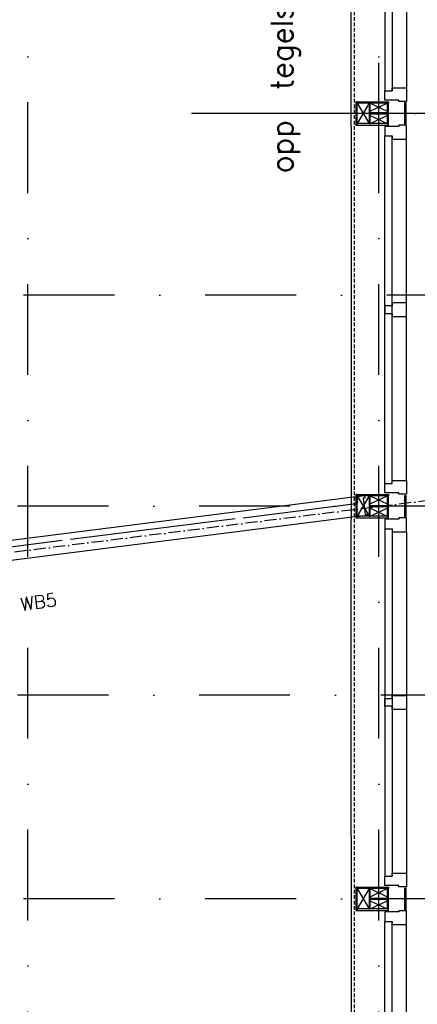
# Model space of a CAD drawing. Extents: x -171140 to 151546, y -8083 to 162438.
# Tile 74 of 96: x 45425 to 48163, y 74222 to 80991. Entities that reach past the tile are written whole.
import ezdxf

# ---------------------------------------------------------------- set-up
doc = ezdxf.new("R2010")
doc.units = 0
doc.header["$LTSCALE"] = 50
doc.header["$MEASUREMENT"] = 0
doc.header["$PDMODE"] = 3
doc.header["$PDSIZE"] = 0.001
for name, pattern in [('DASHDOT', [25, 12.5, -6.25, 0, -6.25]), ('DD1', [2.66667, 1.66667, -0.5, 0, -0.5]), ('HIDDEN', [9.375, 6.25, -3.125]), ('HIDDEN2', [0.1875, 0.125, -0.0625]), ('HIDDENX2', [0.75, 0.5, -0.25]), ('STRAM_0WT$0$DASHDOT', [25, 12.5, -6.25, 0, -6.25])]:
    doc.linetypes.add(name, pattern=pattern)
for name, color, linetype in [('_ARCHIEFKASTEN', 1, 'CONTINUOUS'), ('A--01A1_ACEER', 1, 'CONTINUOUS'), ('A--A28--_F-2--', 7, 'CONTINUOUS'), ('A--L$7A-_STRAMIEN', 1, 'DASHDOT'), ('A--L21--LICHTE_BINNEN', 2, 'CONTINUOUS'), ('A--L21D2_BUITENWAND', 2, 'CONTINUOUS'), ('A--L24AC1_TRAPPEN', 1, 'HIDDEN2'), ('A--L28--', 7, 'CONTINUOUS'), ('A--L28--_F-2--', 7, 'CONTINUOUS'), ('A--L31--', 2, 'CONTINUOUS'), ('A--L32--_F-23-', 2, 'CONTINUOUS'), ('A--T$1A-25_TEKST', 2, 'CONTINUOUS'), ('HELLINGBANEN_TRAP', 1, 'CONTINUOUS'), ('STRAM_0WT$0$A--L$7A-_STRAM', 1, 'STRAM_0WT$0$DASHDOT'), ('STRAMIEN', 1, 'DD1'), ('TEKSTKOZIJNMERK', 2, 'CONTINUOUS'), ('X--LR---_CP', 7, 'CONTINUOUS')]:
    doc.layers.add(name, color=color, linetype=linetype)
doc.styles.add('B-01', font='SIMPLEX.SHX', dxfattribs={"width": 0.8, "height": 4.5})

# ---------------------------------------------------------------- blocks, each defined once
blk = doc.blocks.new('STRAM_0WT')
at = {"layer": 'STRAM_0WT$0$A--L$7A-_STRAM'}
for p, q in [((-30134.938, 23800), (-30134.938, 63128.251)), ((-27719.938, 23800), (-27719.938, 63128.251)), ((-20789.004, 46850.002), (-39925.329, 46850.002)), ((-20830.441, 45399.999), (-39925.329, 45400.003)), ((-20830.441, 44099.557), (-39925.329, 44099.56)), ((-20789.004, 42699.999), (-39925.329, 42700.003))]:
    blk.add_line(p, q, dxfattribs=at)
blk = doc.blocks.new('Q020490-')
at = {"layer": 'A--A28--_F-2--', "color": 3, "linetype": 'CONTINUOUS'}
for points in [[(-2.75, 58), (-70, 66.5), (70, 66.5)], [(-2.75, 58), (-70, 58), (-70, 66.5)], [(-2.75, 58), (70, 66.5), (70, 58)], [(2.75, -58), (-2.75, -58), (-2.75, 58)], [(-2.75, 58), (2.75, 58), (2.75, -58)], [(-2.75, 58), (70, 58), (2.75, 58)], [(70, -66.5), (-70, -58), (-2.75, -58)], [(70, -66.5), (-70, -66.5), (-70, -58)], [(2.75, -58), (70, -66.5), (-2.75, -58)], [(2.75, -58), (70, -58), (70, -66.5)]]:
    blk.add_solid(points, dxfattribs=at)
at = {"layer": 'A--L28--_F-2--', "color": 3, "linetype": 'CONTINUOUS'}
blk.add_lwpolyline([(70, -66.5), (-70, -66.5), (-70, -58), (-2.75, -58), (-2.75, 58), (-70, 58), (-70, 66.5), (70, 66.5), (70, 58), (2.75, 58), (2.75, -58), (70, -58)], close=True, dxfattribs=at)
at = {"layer": 'X--LR---_CP', "linetype": 'CONTINUOUS'}
for p in [(-2.75, 0), (0, 0), (2.75, 0)]:
    blk.add_point(p, dxfattribs=at)

msp = doc.modelspace()

# ---------------------------------------------------------------- linework, layer by layer
at = {"layer": '_ARCHIEFKASTEN'}
for p, q in [((46908.9, 77560.1), (45773.9, 77417)), ((45718.3, 77410), (44583.3, 77266.9))]:
    msp.add_line(p, q, dxfattribs=at)
at = {"layer": 'A--01A1_ACEER'}
for p, q in [((47938.5, 82891.4), (47938.5, 80502.3)), ((47989.5, 82870.4), (47989.5, 80502.3)), ((48088.5, 82870.4), (48088.5, 80523.3)), ((47830.5, 80416.9), (47749, 80276.9)), ((47749, 80416.9), (47830.5, 80276.9)), ((47839, 80416.9), (47955, 80361.6)), ((47839, 80361.6), (47955, 80416.9)), ((47839, 80332.1), (47955, 80276.9)), ((47839, 80276.9), (47955, 80332.1)), ((47938.5, 77802.4), (47938.5, 80191.4)), ((47989.5, 77823.4), (47989.5, 80191.4)), ((48088.5, 77823.4), (48088.5, 80170.4)), ((47830.5, 77716.9), (47749, 77576.9)), ((47749, 77716.9), (47830.5, 77576.9)), ((47839, 77716.9), (47955, 77661.6)), ((47839, 77661.6), (47955, 77716.9)), ((47839, 77632.1), (47955, 77576.9)), ((47839, 77576.9), (47955, 77632.1)), ((47938.5, 77491.4), (47938.5, 75102.3)), ((47989.5, 77470.4), (47989.5, 75102.3)), ((48088.5, 77470.4), (48088.5, 77228.2)), ((48088.5, 77470.4), (48088.5, 75123.3)), ((47830.5, 75016.9), (47749, 74876.9)), ((47749, 75016.9), (47830.5, 74876.9)), ((47839, 75016.9), (47955, 74961.6)), ((47839, 74961.6), (47955, 75016.9)), ((47839, 74932.1), (47955, 74876.9)), ((47839, 74876.9), (47955, 74932.1)), ((47938.5, 72402.4), (47938.5, 74791.4)), ((47989.5, 72423.4), (47989.5, 74791.4)), ((48088.5, 72423.4), (48088.5, 74770.4))]:
    msp.add_line(p, q, dxfattribs=at)
at = {"layer": 'A--01A1_ACEER', "linetype": 'CONTINUOUS'}
for p, q in [((47897, 79993.5), (47897, 80694.6)), ((52835.3, 80346), (46608.8, 80346))]:
    msp.add_line(p, q, dxfattribs=at)
at = {"layer": 'A--01A1_ACEER', "color": 2, "linetype": 'HIDDEN'}
msp.add_arc((59993.4, 85433.1), 18467.3, 204.99229, 221.40485, dxfattribs=at)
at = {"layer": 'A--L$7A-_STRAMIEN', "linetype": 'HIDDENX2'}
msp.add_line((47727, 88208.7), (47727, 69665.9), dxfattribs=at)
at = {"layer": 'A--L21--LICHTE_BINNEN', "color": 1}
for points in [[(42846.6, 77095.1), (47739, 77713.5)], [(47750.6, 77574.3), (47750.6, 77574.3), (42979.4, 76969.6)]]:
    msp.add_lwpolyline(points, dxfattribs=at)
at = {"layer": 'A--L21D2_BUITENWAND'}
for p, q in [((47707, 80256.4), (47707, 82956.4)), ((47749, 80426.9), (47739, 80426.9)), ((47739, 80426.9), (47739, 80266.9)), ((47749, 80266.9), (47749, 80426.9)), ((48073.5, 80418.4), (48073.7, 80275.3)), ((48085.5, 80418.4), (48073.5, 80418.4)), ((48085.7, 80275.3), (48085.5, 80418.4)), ((47707, 80256.4), (47707, 77556.4)), ((47739, 80266.9), (47749, 80266.9)), ((47749, 80266.9), (47739, 80266.9)), ((47963.5, 80276.9), (47749, 80276.9)), ((47749, 80276.9), (47749, 80266.9)), ((47749, 80266.9), (47963.5, 80266.9)), ((47963.5, 80266.9), (47963.5, 80276.9)), ((48073.7, 80275.3), (48085.7, 80275.3)), ((47749, 77726.9), (47739, 77726.9)), ((47739, 77726.9), (47739, 77566.9)), ((47749, 77566.9), (47749, 77726.9)), ((48073.5, 77718.4), (48073.7, 77575.3)), ((48085.5, 77718.4), (48073.5, 77718.4)), ((48085.7, 77575.3), (48085.5, 77718.4)), ((47707, 75376.3), (47707, 77556.4)), ((47739, 77566.9), (47749, 77566.9)), ((47963.5, 77576.9), (47749, 77576.9)), ((47749, 77576.9), (47749, 77566.9)), ((47749, 77566.9), (47963.5, 77566.9)), ((47963.5, 77566.9), (47963.5, 77576.9)), ((48073.7, 77575.3), (48085.7, 77575.3)), ((47707, 75376.3), (47707, 75037.4)), ((47707, 75037.4), (47707, 72156.4)), ((47749, 75026.9), (47739, 75026.9)), ((47739, 75026.9), (47739, 74866.9)), ((47749, 74866.9), (47749, 75026.9)), ((48073.5, 75018.4), (48073.7, 74875.3)), ((48085.5, 75018.4), (48073.5, 75018.4)), ((48085.7, 74875.3), (48085.5, 75018.4)), ((47963.5, 74876.9), (47749, 74876.9)), ((47749, 74876.9), (47749, 74866.9)), ((47963.5, 74866.9), (47963.5, 74876.9)), ((48073.7, 74875.3), (48085.7, 74875.3)), ((47739, 74866.9), (47749, 74866.9)), ((47749, 74866.9), (47739, 74866.9)), ((47749, 74866.9), (47963.5, 74866.9))]:
    msp.add_line(p, q, dxfattribs=at)
for points in [[(47938.5, 80437.4), (47938.5, 80502.3), (47989.5, 80502.3), (47989.5, 80523.3), (48088.5, 80523.3), (48088.5, 80450.3), (48088.5, 80428.3), (48073.5, 80428.4), (48034.5, 80428.4), (48034.5, 80437.4)], [(47963.5, 80416.9), (47749, 80416.9), (47749, 80426.9), (47963.5, 80426.9)], [(47938.5, 80256.3), (47938.5, 80191.4), (47989.5, 80191.4), (47989.5, 80170.4), (48088.5, 80170.4), (48088.5, 80243.4), (48088.5, 80265.4), (48073.5, 80265.3), (48034.5, 80265.3), (48034.5, 80256.3)], [(47938.5, 77737.4), (47938.5, 77802.3), (47989.5, 77802.3), (47989.5, 77823.3), (48088.5, 77823.3), (48088.5, 77750.3), (48088.5, 77728.3), (48073.5, 77728.4), (48034.5, 77728.4), (48034.5, 77737.4)], [(47963.5, 77716.9), (47749, 77716.9), (47749, 77726.9), (47963.5, 77726.9)], [(47938.5, 77556.3), (47938.5, 77491.4), (47989.5, 77491.4), (47989.5, 77470.4), (48088.5, 77470.4), (48088.5, 77543.4), (48088.5, 77565.4), (48073.5, 77565.3), (48034.5, 77565.3), (48034.5, 77556.3)], [(47938.5, 75037.4), (47938.5, 75102.3), (47989.5, 75102.3), (47989.5, 75123.3), (48088.5, 75123.3), (48088.5, 75050.3), (48088.5, 75028.3), (48073.5, 75028.4), (48034.5, 75028.4), (48034.5, 75037.4)], [(47963.5, 75016.9), (47749, 75016.9), (47749, 75026.9), (47963.5, 75026.9)], [(47938.5, 74856.3), (47938.5, 74791.4), (47989.5, 74791.4), (47989.5, 74770.4), (48088.5, 74770.4), (48088.5, 74843.4), (48088.5, 74865.4), (48073.5, 74865.3), (48034.5, 74865.3), (48034.5, 74856.3)]]:
    msp.add_lwpolyline(points, close=True, dxfattribs=at)
at = {"layer": 'A--L31--', "color": 2, "linetype": 'CONTINUOUS'}
for points in [[(47938.5, 79023.4), (47938.6, 78970.4), (47989.6, 78970.4), (47989.6, 78949.4), (48088.6, 78949.4), (48088.5, 79022.4), (48088.5, 79044.4), (48073.5, 79044.4), (47989.5, 79044.4), (47989.5, 79023.4)], [(47938.5, 76270.4), (47938.6, 76323.3), (47989.6, 76323.3), (47989.6, 76344.3), (48088.6, 76344.3), (48088.5, 76271.3), (48088.5, 76249.3), (48073.5, 76249.3), (47989.5, 76249.3), (47989.5, 76270.3)]]:
    msp.add_lwpolyline(points, close=True, dxfattribs=at)
at = {"layer": 'A--L32--_F-23-'}
msp.add_lwpolyline([(47816.1, 77590.9), (47817.2, 77582), (47750.7, 77573.5), (47739, 77666.5), (47753.8, 77668.4), (47748.1, 77713.3), (47799.7, 77719.9), (47802, 77702), (47790.1, 77700.5), (47804.2, 77589.4), (47816.1, 77590.9)], close=True, dxfattribs=at)
at = {"layer": 'HELLINGBANEN_TRAP', "linetype": 'CONTINUOUS'}
msp.add_line((46964.4, 77567.1), (47739.3, 77663.9), dxfattribs=at)
at = {"layer": 'STRAMIEN', "color": 40, "linetype": 'DASHDOT'}
msp.add_line((52835.3, 80346), (46608.8, 80346), dxfattribs=at)
at = {"layer": 'STRAMIEN'}
msp.add_line((53549.5, 78347.5), (40688.2, 76744.4), dxfattribs=at)

# ---------------------------------------------------------------- block references
at = {"layer": 'A--L24AC1_TRAPPEN'}
msp.add_blockref('STRAM_0WT', (75617, 32246.9), dxfattribs=at)
at = {"layer": 'A--L28--', "xscale": -1, "rotation": 90}
for p in [(47897, 80346.9), (47897, 77646.9), (47897, 74946.9)]:
    msp.add_blockref('Q020490-', p, dxfattribs=at)

# ---------------------------------------------------------------- texts
at = {"layer": 'A--T$1A-25_TEKST', "style": 'B-01'}
msp.add_text('opp  tegels 24,2m2', height=150, rotation=90, dxfattribs=at).set_placement((47305.2, 79935.2))
at = {"layer": 'TEKSTKOZIJNMERK', "style": 'B-01'}
msp.add_text('WB5', height=90, rotation=7.86414, dxfattribs=at).set_placement((45437, 76926.5))

doc.saveas('drawing.dxf')
